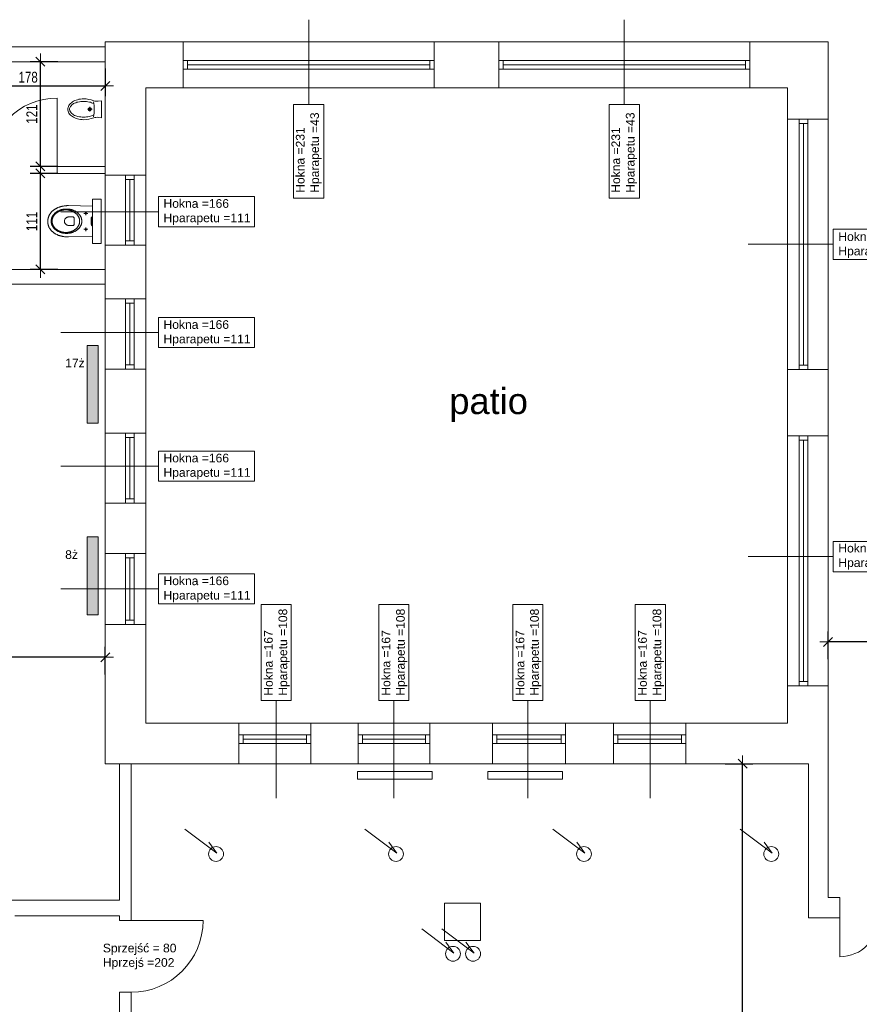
# Model space of a CAD drawing. Header units: millimetres. Extents: x 27490 to 108194, y -40520 to 41185.
# Tile 44 of 65: x 55962 to 56931, y -31403 to -30266. Entities that reach past the tile are written whole.
import ezdxf

# ---------------------------------------------------------------- set-up
doc = ezdxf.new("R2010")
doc.units = ezdxf.units.MM
doc.layers.get('0').update_dxf_attribs({"lineweight": 18})
doc.layers.get('Defpoints').update_dxf_attribs({"lineweight": 18})
for name, color, linetype, lineweight in [('Cienka', 7, 'Continuous', 18), ('PG_WIDOKOWE_CIENKIE', 1, 'Continuous', 18), ('PG_WYMIARY', 1, 'Continuous', 18), ('PG_WYPOSAŻENIE', 1, 'Continuous', 18)]:
    doc.layers.add(name, color=color, linetype=linetype, lineweight=lineweight)
doc.styles.add('BIKWYM', font='BIKROMSW.SHX', dxfattribs={"width": 0.8})
doc.styles.get("Standard").update_dxf_attribs({"font": 'arial.ttf'})
doc.dimstyles.new('BA_KR_50', dxfattribs={"dimscale": 0.5, "dimtxt": 25, "dimasz": 1.666667, "dimexe": 24, "dimexo": 0, "dimgap": 0, "dimtad": 0, "dimdec": 1, "dimrnd": 0.5, "dimzin": 9, "dimdsep": 46, "dimtxsty": 'BIKWYM', "dimblk": 'WYM-KR', "dimcen": 0, "dimdle": 20, "dimclrd": 256, "dimclre": 256, "dimclrt": 7, "dimadec": 0, "dimazin": 0, "dimtfac": 0.033333, "dimtdec": 1, "dimtmove": 0, "dimatfit": 3, "dimldrblk": 'WYM-KR', "dimfxl": 40, "dimfxlon": 1, "dimtvp": 0.8, "dimtolj": 1, "dimarcsym": 0})

# ---------------------------------------------------------------- blocks, each defined once
blk = doc.blocks.new('A$Cd28b784c')
at = {"lineweight": 18, "transparency": 33554559}
h = blk.add_hatch(color=256, dxfattribs=at)
h.dxf.hatch_style = 1
h.paths.add_polyline_path([(18.5, 22.2), (18.4, 23), (18.1, 23.6), (17.8, 24.1), (17.3, 24.4), (16.9, 24.5), (16.9, 13.9), (17.3, 14), (17.8, 14.3), (18.1, 14.7), (18.4, 15.3), (18.5, 16.1)])
at = {"lineweight": 18}
for p, q in [((16.9, 44.8), (6.9, 44.8)), ((6.9, -6.5), (6.9, 44.8)), ((16.9, -6.5), (16.9, 44.8)), ((16.9, -6.5), (6.9, -6.5))]:
    blk.add_line(p, q, dxfattribs=at)
at = {"lineweight": 13}
for p, q in [((44.6, 37.2), (16.9, 36.7)), ((45.2, 37.2), (44.6, 37.2)), ((45.8, 37.2), (45.2, 37.2)), ((46.4, 37.2), (45.8, 37.2)), ((47, 37.2), (46.4, 37.2)), ((47.6, 37.1), (47, 37.2)), ((48.2, 37.1), (47.6, 37.1)), ((48.7, 37), (48.2, 37.1)), ((49.3, 37), (48.7, 37)), ((49.9, 36.9), (49.3, 37)), ((50.4, 36.8), (49.9, 36.9)), ((50.9, 36.7), (50.4, 36.8)), ((51.5, 36.6), (50.9, 36.7)), ((52, 36.5), (51.5, 36.6)), ((52.5, 36.4), (52, 36.5)), ((53.1, 36.3), (52.5, 36.4)), ((53.6, 36.1), (53.1, 36.3)), ((54.1, 36), (53.6, 36.1)), ((54.6, 35.8), (54.1, 36)), ((55.1, 35.7), (54.6, 35.8)), ((55.5, 35.5), (55.1, 35.7)), ((56, 35.4), (55.5, 35.5)), ((56.5, 35.2), (56, 35.4)), ((56.9, 35), (56.5, 35.2)), ((57.4, 34.8), (56.9, 35)), ((57.8, 34.6), (57.4, 34.8)), ((58.3, 34.4), (57.8, 34.6)), ((58.7, 34.2), (58.3, 34.4)), ((59.1, 34), (58.7, 34.2)), ((17.3, 24.4), (16.9, 24.5)), ((17.8, 24.1), (17.3, 24.4)), ((18.1, 23.6), (17.8, 24.1)), ((18.4, 23), (18.1, 23.6)), ((18.5, 22.2), (18.4, 23)), ((26.8, 28.4), (22.3, 28.4)), ((23.8, 28.8), (23.7, 28.4)), ((23.7, 28.4), (23.8, 28)), ((24.1, 29.1), (23.8, 28.8)), ((23.8, 28), (24.1, 27.7)), ((24.5, 29.2), (24.1, 29.1)), ((24.1, 27.7), (24.5, 27.6)), ((24.5, 30.6), (24.5, 26.2)), ((24.9, 29.1), (24.5, 29.2)), ((24.5, 27.6), (24.9, 27.7)), ((25.2, 28.8), (24.9, 29.1)), ((24.9, 27.7), (25.2, 28)), ((25.3, 28.4), (25.2, 28.8)), ((25.2, 28), (25.3, 28.4)), ((29.8, 22.4), (29.9, 22.8)), ((29.9, 22.8), (30.1, 23.2)), ((30.1, 23.2), (30.2, 23.6)), ((30.2, 23.6), (30.4, 24)), ((30.4, 24), (30.6, 24.4)), ((30.6, 24.4), (30.8, 24.8)), ((30.8, 24.8), (31, 25.2)), ((31, 25.2), (31.3, 25.5)), ((31.3, 25.5), (31.5, 25.9)), ((31.5, 25.9), (31.8, 26.2)), ((31.8, 26.2), (32, 26.6)), ((32, 26.6), (32.3, 26.9)), ((32.3, 26.9), (32.6, 27.3)), ((32.4, 22.5), (32.5, 22.9)), ((32.5, 22.9), (32.7, 23.3)), ((32.6, 27.3), (32.9, 27.6)), ((32.7, 23.3), (32.8, 23.7)), ((32.8, 23.7), (33, 24.1)), ((32.9, 27.6), (33.3, 27.9)), ((33, 24.1), (33.2, 24.5)), ((33.2, 24.5), (33.5, 24.9)), ((33.3, 27.9), (33.6, 28.2)), ((33.5, 24.9), (33.7, 25.3)), ((33.6, 28.2), (33.9, 28.5)), ((33.7, 25.3), (34, 25.6)), ((33.9, 28.5), (34.3, 28.8)), ((34, 25.6), (34.2, 26)), ((34.2, 26), (34.5, 26.3)), ((34.3, 28.8), (34.6, 29.1)), ((34.5, 26.3), (34.8, 26.7)), ((34.6, 29.1), (35, 29.4)), ((34.8, 26.7), (35.1, 27)), ((35, 29.4), (35.4, 29.7)), ((35.1, 27), (35.4, 27.3)), ((35.4, 29.7), (35.8, 29.9)), ((35.4, 27.3), (35.8, 27.7)), ((35.8, 29.9), (36.2, 30.2)), ((35.8, 27.7), (36.1, 28)), ((36.1, 28), (36.5, 28.3)), ((36.2, 30.2), (36.6, 30.4)), ((36.5, 28.3), (36.8, 28.6)), ((36.6, 30.4), (37, 30.7)), ((36.8, 28.6), (37.2, 28.8)), ((37, 30.7), (37.5, 30.9)), ((37.2, 28.8), (37.6, 29.1)), ((37.5, 30.9), (37.9, 31.1)), ((37.6, 29.1), (38, 29.4)), ((37.9, 31.1), (38.3, 31.3)), ((38, 29.4), (38.4, 29.6)), ((38.1, 22.7), (38.3, 23.3)), ((38.3, 31.3), (38.8, 31.5)), ((38.3, 23.3), (38.6, 23.6)), ((38.4, 29.6), (38.8, 29.9)), ((38.6, 23.6), (39, 23.9)), ((38.8, 31.5), (39.3, 31.7)), ((38.8, 29.9), (39.2, 30.1)), ((39, 23.9), (39.4, 24.1)), ((39.2, 30.1), (39.7, 30.3)), ((39.3, 31.7), (39.7, 31.9)), ((39.4, 24.1), (39.8, 24.1)), ((39.7, 31.9), (40.2, 32)), ((39.7, 30.3), (40.1, 30.5)), ((39.8, 24.1), (40.2, 24.1)), ((40.1, 30.5), (40.6, 30.7)), ((40.2, 32), (40.7, 32.2)), ((40.2, 24.1), (44, 24.2)), ((40.6, 30.7), (41, 30.9)), ((40.7, 32.2), (41.2, 32.3)), ((41, 30.9), (41.5, 31.1)), ((41.2, 32.3), (41.7, 32.5)), ((41.5, 31.1), (42, 31.2)), ((41.7, 32.5), (42.2, 32.6)), ((42, 31.2), (42.5, 31.4)), ((42.2, 32.6), (42.7, 32.7)), ((42.5, 31.4), (43, 31.5)), ((42.7, 32.7), (43.2, 32.8)), ((43, 31.5), (43.5, 31.6)), ((43.2, 32.8), (43.7, 32.9)), ((43.5, 31.6), (44, 31.7)), ((43.7, 32.9), (44.3, 32.9)), ((44, 31.7), (44.5, 31.8)), ((44, 24.2), (44.6, 24.1)), ((44.3, 32.9), (44.8, 33)), ((44.5, 31.8), (45, 31.9)), ((44.6, 24.1), (45.1, 24)), ((44.8, 33), (45.3, 33)), ((45, 31.9), (45.5, 32)), ((45.1, 24), (45.6, 23.9)), ((45.3, 33), (45.9, 33.1)), ((45.5, 32), (46.1, 32)), ((45.6, 23.9), (46.1, 23.7)), ((45.9, 33.1), (46.4, 33.1)), ((46.1, 32), (46.6, 32.1)), ((46.1, 23.7), (46.5, 23.4)), ((46.4, 33.1), (47, 33.1)), ((46.5, 23.4), (46.9, 23.2)), ((46.6, 32.1), (47.2, 32.1)), ((46.9, 23.2), (47.4, 22.8)), ((47, 33.1), (47.5, 33.1)), ((47.2, 32.1), (47.7, 32.1)), ((47.4, 22.8), (47.7, 22.5)), ((47.5, 33.1), (48.1, 33.1)), ((47.7, 32.1), (47.7, 32.1)), ((47.7, 32.1), (48.2, 32.1)), ((48.1, 33.1), (48.6, 33)), ((48.2, 32.1), (48.8, 32.1)), ((48.6, 33), (49.1, 33)), ((48.8, 32.1), (49.3, 32)), ((49.1, 33), (49.7, 32.9)), ((49.3, 32), (49.9, 32)), ((49.7, 32.9), (50.2, 32.9)), ((49.9, 32), (50.4, 31.9)), ((50.2, 32.9), (50.7, 32.8)), ((50.4, 31.9), (50.9, 31.8)), ((50.7, 32.8), (51.2, 32.7)), ((50.9, 31.8), (51.4, 31.7)), ((51.2, 32.7), (51.7, 32.6)), ((51.4, 31.7), (51.9, 31.6)), ((51.7, 32.6), (52.2, 32.5)), ((51.9, 31.6), (52.4, 31.5)), ((52.2, 32.5), (52.7, 32.3)), ((52.4, 31.5), (52.9, 31.4)), ((52.7, 32.3), (53.2, 32.2)), ((52.9, 31.4), (53.4, 31.2)), ((53.2, 32.2), (53.7, 32)), ((53.4, 31.2), (53.9, 31.1)), ((53.7, 32), (54.2, 31.9)), ((53.9, 31.1), (54.4, 30.9)), ((54.2, 31.9), (54.7, 31.7)), ((54.4, 30.9), (54.8, 30.7)), ((54.7, 31.7), (55.1, 31.5)), ((54.8, 30.7), (55.3, 30.5)), ((55.1, 31.5), (55.6, 31.3)), ((55.3, 30.5), (55.7, 30.3)), ((55.6, 31.3), (56, 31.1)), ((55.7, 30.3), (56.2, 30.1)), ((56, 31.1), (56.5, 30.9)), ((56.2, 30.1), (56.6, 29.9)), ((56.5, 30.9), (56.9, 30.7)), ((56.6, 29.9), (57, 29.6)), ((56.9, 30.7), (57.3, 30.4)), ((57, 29.6), (57.4, 29.4)), ((57.3, 30.4), (57.7, 30.2)), ((57.4, 29.4), (57.8, 29.1)), ((57.7, 30.2), (58.1, 29.9)), ((57.8, 29.1), (58.2, 28.8)), ((58.1, 29.9), (58.5, 29.7)), ((58.2, 28.8), (58.6, 28.6)), ((58.5, 29.7), (58.9, 29.4)), ((58.6, 28.6), (58.9, 28.3)), ((58.9, 29.4), (59.3, 29.1)), ((58.9, 28.3), (59.3, 28)), ((59.5, 33.7), (59.1, 34)), ((59.3, 29.1), (59.6, 28.8)), ((59.3, 28), (59.6, 27.7)), ((59.9, 33.5), (59.5, 33.7)), ((59.6, 28.8), (60, 28.5)), ((59.6, 27.7), (60, 27.3)), ((60.3, 33.2), (59.9, 33.5)), ((60, 28.5), (60.3, 28.2)), ((60, 27.3), (60.3, 27)), ((60.7, 33), (60.3, 33.2)), ((60.3, 28.2), (60.7, 27.9)), ((60.3, 27), (60.6, 26.7)), ((60.6, 26.7), (60.9, 26.3)), ((61.1, 32.7), (60.7, 33)), ((60.7, 27.9), (61, 27.6)), ((60.9, 26.3), (61.2, 26)), ((61, 27.6), (61.3, 27.3)), ((61.5, 32.5), (61.1, 32.7)), ((61.2, 26), (61.4, 25.6)), ((61.3, 27.3), (61.6, 26.9)), ((61.4, 25.6), (61.7, 25.3)), ((61.8, 32.2), (61.5, 32.5)), ((61.6, 26.9), (61.9, 26.6)), ((61.7, 25.3), (61.9, 24.9)), ((62.2, 32), (61.8, 32.2)), ((61.9, 26.6), (62.1, 26.2)), ((61.9, 24.9), (62.2, 24.5)), ((62.1, 26.2), (62.4, 25.9)), ((62.5, 31.7), (62.2, 32)), ((62.2, 24.5), (62.4, 24.1)), ((62.4, 25.9), (62.7, 25.5)), ((62.4, 24.1), (62.6, 23.7)), ((62.9, 31.4), (62.5, 31.7)), ((62.6, 23.7), (62.7, 23.3)), ((62.7, 25.5), (62.9, 25.2)), ((62.7, 23.3), (62.9, 22.9)), ((63.2, 31.1), (62.9, 31.4)), ((62.9, 25.2), (63.1, 24.8)), ((62.9, 22.9), (63, 22.5)), ((63.1, 24.8), (63.3, 24.4)), ((63.5, 30.8), (63.2, 31.1)), ((63.3, 24.4), (63.5, 24)), ((63.8, 30.5), (63.5, 30.8)), ((63.5, 24), (63.7, 23.6)), ((63.7, 23.6), (63.8, 23.2)), ((64.1, 30.2), (63.8, 30.5)), ((63.8, 23.2), (64, 22.8)), ((64, 22.8), (64.1, 22.4)), ((64.4, 29.9), (64.1, 30.2)), ((64.7, 29.6), (64.4, 29.9)), ((65, 29.3), (64.7, 29.6)), ((65.2, 28.9), (65, 29.3)), ((65.5, 28.6), (65.2, 28.9)), ((65.7, 28.3), (65.5, 28.6)), ((66, 27.9), (65.7, 28.3)), ((66.2, 27.6), (66, 27.9)), ((66.4, 27.3), (66.2, 27.6)), ((66.6, 26.9), (66.4, 27.3)), ((66.8, 26.5), (66.6, 26.9)), ((67, 26.2), (66.8, 26.5)), ((67.2, 25.8), (67, 26.2)), ((67.4, 25.5), (67.2, 25.8)), ((67.5, 25.1), (67.4, 25.5)), ((67.7, 24.7), (67.5, 25.1)), ((67.8, 24.3), (67.7, 24.7)), ((67.9, 24), (67.8, 24.3)), ((68, 23.6), (67.9, 24)), ((68.2, 23.2), (68, 23.6)), ((68.2, 22.8), (68.2, 23.2)), ((68.3, 22.4), (68.2, 22.8)), ((17.3, 14), (16.9, 13.9)), ((17.8, 14.3), (17.3, 14)), ((18.1, 14.7), (17.8, 14.3)), ((18.4, 15.3), (18.1, 14.7)), ((18.5, 16.1), (18.4, 15.3)), ((18.5, 16.1), (18.5, 22.2)), ((24.5, 12.2), (24.5, 7.8)), ((29.3, 20.3), (29.4, 20.8)), ((29.3, 19.9), (29.3, 20.3)), ((29.3, 19.5), (29.3, 19.9)), ((29.3, 19), (29.3, 19.5)), ((29.3, 18.6), (29.3, 19)), ((29.3, 18.2), (29.3, 18.6)), ((29.3, 17.7), (29.3, 18.2)), ((29.4, 17.3), (29.3, 17.7)), ((29.4, 20.8), (29.5, 21.2)), ((29.5, 16.9), (29.4, 17.3)), ((29.5, 21.2), (29.6, 21.6)), ((29.6, 16.5), (29.5, 16.9)), ((29.6, 21.6), (29.7, 22)), ((29.7, 16.1), (29.6, 16.5)), ((29.7, 22), (29.8, 22.4)), ((29.8, 15.6), (29.7, 16.1)), ((29.9, 15.2), (29.8, 15.6)), ((30.1, 14.8), (29.9, 15.2)), ((30.2, 14.4), (30.1, 14.8)), ((30.4, 14.1), (30.2, 14.4)), ((30.6, 13.7), (30.4, 14.1)), ((30.8, 13.3), (30.6, 13.7)), ((31, 12.9), (30.8, 13.3)), ((31.3, 12.5), (31, 12.9)), ((31.5, 12.2), (31.3, 12.5)), ((31.8, 11.8), (31.5, 12.2)), ((31.8, 19.9), (31.9, 20.4)), ((31.8, 19.5), (31.8, 19.9)), ((31.8, 19), (31.8, 19.5)), ((31.8, 18.6), (31.8, 19)), ((31.8, 19), (31.8, 19)), ((31.8, 18.1), (31.8, 18.6)), ((31.9, 17.7), (31.8, 18.1)), ((32, 11.5), (31.8, 11.8)), ((31.9, 20.8), (32, 21.2)), ((31.9, 20.4), (31.9, 20.8)), ((31.9, 17.3), (31.9, 17.7)), ((32, 16.8), (31.9, 17.3)), ((32, 21.2), (32.1, 21.7)), ((32.1, 16.4), (32, 16.8)), ((32.3, 11.1), (32, 11.5)), ((32.1, 21.7), (32.2, 22.1)), ((32.2, 16), (32.1, 16.4)), ((32.2, 22.1), (32.4, 22.5)), ((32.4, 15.6), (32.2, 16)), ((32.5, 15.2), (32.4, 15.6)), ((32.7, 14.8), (32.5, 15.2)), ((32.8, 14.4), (32.7, 14.8)), ((33, 14), (32.8, 14.4)), ((33.2, 13.6), (33, 14)), ((33.5, 13.2), (33.2, 13.6)), ((33.7, 12.8), (33.5, 13.2)), ((34, 12.5), (33.7, 12.8)), ((34.2, 12.1), (34, 12.5)), ((34.5, 11.7), (34.2, 12.1)), ((34.8, 11.4), (34.5, 11.7)), ((35.1, 11.1), (34.8, 11.4)), ((38, 22), (38.1, 22.7)), ((38, 19.3), (38, 22)), ((38, 16), (38, 19.3)), ((38.1, 15.3), (38, 16)), ((38, 16), (38, 16)), ((38.3, 14.8), (38.1, 15.3)), ((38.6, 14.4), (38.3, 14.8)), ((39, 14.2), (38.6, 14.4)), ((39.4, 14), (39, 14.2)), ((39.8, 13.9), (39.4, 14)), ((40.2, 13.9), (39.8, 13.9)), ((44, 13.9), (40.2, 13.9)), ((44.5, 14), (44, 13.9)), ((45.1, 14.1), (44.5, 14)), ((45.6, 14.2), (45.1, 14.1)), ((46, 14.4), (45.6, 14.2)), ((46.5, 14.6), (46, 14.4)), ((46.9, 14.9), (46.5, 14.6)), ((47.3, 15.2), (46.9, 14.9)), ((47.7, 15.6), (47.3, 15.2)), ((47.7, 22.5), (48.1, 22.1)), ((48.1, 16), (47.7, 15.6)), ((48.1, 22.1), (48.4, 21.7)), ((48.4, 16.4), (48.1, 16)), ((48.4, 21.7), (48.7, 21.3)), ((48.7, 16.8), (48.4, 16.4)), ((48.7, 21.3), (48.9, 20.8)), ((48.9, 17.2), (48.7, 16.8)), ((48.9, 20.8), (49.1, 20.4)), ((49.1, 17.7), (48.9, 17.2)), ((49.1, 20.4), (49.2, 19.9)), ((49.2, 18.1), (49.1, 17.7)), ((49.2, 19.9), (49.3, 19.5)), ((49.3, 18.6), (49.2, 18.1)), ((49.3, 19.5), (49.3, 19)), ((49.3, 19), (49.3, 18.6)), ((60.6, 11.4), (60.3, 11.1)), ((60.9, 11.7), (60.6, 11.4)), ((61.2, 12.1), (60.9, 11.7)), ((61.4, 12.5), (61.2, 12.1)), ((61.7, 12.8), (61.4, 12.5)), ((61.9, 11.5), (61.6, 11.1)), ((61.9, 13.2), (61.7, 12.8)), ((62.2, 13.6), (61.9, 13.2)), ((62.1, 11.8), (61.9, 11.5)), ((62.4, 12.2), (62.1, 11.8)), ((62.4, 14), (62.2, 13.6)), ((62.6, 14.4), (62.4, 14)), ((62.7, 12.5), (62.4, 12.2)), ((62.7, 14.8), (62.6, 14.4)), ((62.9, 15.2), (62.7, 14.8)), ((62.9, 12.9), (62.7, 12.5)), ((63, 15.6), (62.9, 15.2)), ((63.1, 13.3), (62.9, 12.9)), ((63, 22.5), (63.2, 22.1)), ((63.2, 16), (63, 15.6)), ((63.3, 13.7), (63.1, 13.3)), ((63.2, 22.1), (63.3, 21.7)), ((63.3, 16.4), (63.2, 16)), ((63.3, 21.7), (63.4, 21.2)), ((63.4, 16.8), (63.3, 16.4)), ((63.5, 14.1), (63.3, 13.7)), ((63.4, 21.2), (63.5, 20.8)), ((63.5, 17.3), (63.4, 16.8)), ((63.5, 20.8), (63.5, 20.4)), ((63.5, 20.4), (63.6, 19.9)), ((63.6, 18.1), (63.5, 17.7)), ((63.5, 17.7), (63.5, 17.3)), ((63.7, 14.4), (63.5, 14.1)), ((63.6, 19.9), (63.6, 19.5)), ((63.6, 19.5), (63.6, 19)), ((63.6, 19), (63.6, 19)), ((63.6, 19), (63.6, 18.6)), ((63.6, 18.6), (63.6, 18.1)), ((63.8, 14.8), (63.7, 14.4)), ((64, 15.2), (63.8, 14.8)), ((64.1, 15.6), (64, 15.2)), ((64.1, 22.4), (64.3, 22)), ((64.3, 16.1), (64.1, 15.6)), ((64.3, 22), (64.4, 21.6)), ((64.4, 16.5), (64.3, 16.1)), ((64.4, 21.6), (64.4, 21.2)), ((64.4, 21.2), (64.5, 20.8)), ((64.5, 17.3), (64.4, 16.9)), ((64.4, 16.9), (64.4, 16.5)), ((64.5, 20.8), (64.6, 20.3)), ((64.6, 17.7), (64.5, 17.3)), ((64.6, 20.3), (64.6, 19.9)), ((64.6, 19.9), (64.6, 19.5)), ((64.6, 19.5), (64.7, 19)), ((64.7, 19), (64.6, 18.6)), ((64.6, 18.6), (64.6, 18.2)), ((64.6, 18.2), (64.6, 17.7)), ((64.7, 19), (64.7, 19)), ((66.3, 11.1), (66.5, 11.4)), ((66.5, 11.4), (66.7, 11.8)), ((66.7, 11.8), (66.9, 12.2)), ((66.9, 12.2), (67.1, 12.5)), ((67.1, 12.5), (67.2, 12.9)), ((67.2, 12.9), (67.4, 13.3)), ((67.4, 13.3), (67.5, 13.6)), ((67.5, 13.6), (67.7, 14)), ((67.7, 14), (67.8, 14.4)), ((67.8, 14.4), (67.9, 14.8)), ((67.9, 14.8), (68.1, 15.2)), ((68.1, 15.2), (68.2, 15.5)), ((68.2, 15.5), (68.3, 15.9)), ((68.4, 22), (68.3, 22.4)), ((68.3, 16.3), (68.4, 16.7)), ((68.3, 15.9), (68.3, 16.3)), ((68.5, 21.6), (68.4, 22)), ((68.4, 16.7), (68.5, 17.1)), ((68.5, 21.2), (68.5, 21.6)), ((68.6, 20.8), (68.5, 21.2)), ((68.5, 17.5), (68.6, 17.9)), ((68.5, 17.1), (68.5, 17.5)), ((68.6, 20.4), (68.6, 20.8)), ((68.6, 20), (68.6, 20.4)), ((68.6, 19.6), (68.6, 20)), ((68.6, 19.2), (68.6, 19.6)), ((68.6, 18.8), (68.6, 19.2)), ((68.6, 18.4), (68.6, 18.8)), ((68.6, 17.9), (68.6, 18.4)), ((16.9, 1.6), (44.6, 1.1)), ((26.8, 10), (22.3, 10)), ((23.8, 10.4), (23.7, 10)), ((23.7, 10), (23.8, 9.6)), ((24.1, 10.7), (23.8, 10.4)), ((23.8, 9.6), (24.1, 9.3)), ((24.5, 10.8), (24.1, 10.7)), ((24.1, 9.3), (24.5, 9.2)), ((24.9, 10.7), (24.5, 10.8)), ((24.5, 9.2), (24.9, 9.3)), ((25.2, 10.4), (24.9, 10.7)), ((24.9, 9.3), (25.2, 9.6)), ((25.3, 10), (25.2, 10.4)), ((25.2, 9.6), (25.3, 10)), ((32.6, 10.8), (32.3, 11.1)), ((32.9, 10.5), (32.6, 10.8)), ((33.3, 10.2), (32.9, 10.5)), ((33.6, 9.8), (33.3, 10.2)), ((33.9, 9.5), (33.6, 9.8)), ((34.3, 9.2), (33.9, 9.5)), ((34.6, 9), (34.3, 9.2)), ((35, 8.7), (34.6, 9)), ((35.4, 8.4), (35, 8.7)), ((35.4, 10.7), (35.1, 11.1)), ((35.8, 10.4), (35.4, 10.7)), ((35.8, 8.1), (35.4, 8.4)), ((36.1, 10.1), (35.8, 10.4)), ((36.2, 7.9), (35.8, 8.1)), ((36.5, 9.8), (36.1, 10.1)), ((36.6, 7.6), (36.2, 7.9)), ((36.8, 9.5), (36.5, 9.8)), ((37, 7.4), (36.6, 7.6)), ((37.2, 9.2), (36.8, 9.5)), ((37.5, 7.2), (37, 7.4)), ((37.6, 9), (37.2, 9.2)), ((37.9, 7), (37.5, 7.2)), ((38, 8.7), (37.6, 9)), ((38.3, 6.8), (37.9, 7)), ((38.4, 8.5), (38, 8.7)), ((38.8, 6.6), (38.3, 6.8)), ((38.8, 8.2), (38.4, 8.5)), ((39.2, 8), (38.8, 8.2)), ((39.3, 6.4), (38.8, 6.6)), ((39.7, 7.8), (39.2, 8)), ((39.7, 6.2), (39.3, 6.4)), ((40.1, 7.6), (39.7, 7.8)), ((40.2, 6), (39.7, 6.2)), ((40.6, 7.4), (40.1, 7.6)), ((40.7, 5.9), (40.2, 6)), ((41, 7.2), (40.6, 7.4)), ((41.2, 5.7), (40.7, 5.9)), ((41.5, 7), (41, 7.2)), ((41.7, 5.6), (41.2, 5.7)), ((42, 6.8), (41.5, 7)), ((42.2, 5.5), (41.7, 5.6)), ((42.5, 6.7), (42, 6.8)), ((42.7, 5.4), (42.2, 5.5)), ((43, 6.6), (42.5, 6.7)), ((43.2, 5.3), (42.7, 5.4)), ((43.5, 6.4), (43, 6.6)), ((43.7, 5.2), (43.2, 5.3)), ((44, 6.3), (43.5, 6.4)), ((44.3, 5.1), (43.7, 5.2)), ((44.5, 6.2), (44, 6.3)), ((44.8, 5.1), (44.3, 5.1)), ((45, 6.2), (44.5, 6.2)), ((44.6, 1.1), (45.2, 1.1)), ((45.3, 5), (44.8, 5.1)), ((45.5, 6.1), (45, 6.2)), ((45.2, 1.1), (45.8, 1.1)), ((45.9, 5), (45.3, 5)), ((46.1, 6), (45.5, 6.1)), ((45.8, 1.1), (46.4, 1.1)), ((46.4, 5), (45.9, 5)), ((46.6, 6), (46.1, 6)), ((47, 5), (46.4, 5)), ((46.4, 1.1), (47, 1.2)), ((47.2, 6), (46.6, 6)), ((47.5, 5), (47, 5)), ((47, 5), (47, 5)), ((47, 1.2), (47.6, 1.2)), ((47.7, 6), (47.2, 6)), ((48.1, 5), (47.5, 5)), ((47.6, 1.2), (48.1, 1.2)), ((48.2, 6), (47.7, 6)), ((47.7, 6), (47.7, 6)), ((48.6, 5), (48.1, 5)), ((48.1, 1.2), (48.7, 1.3)), ((48.8, 6), (48.2, 6)), ((49.1, 5.1), (48.6, 5)), ((48.7, 1.3), (49.3, 1.4)), ((49.3, 6), (48.8, 6)), ((49.7, 5.1), (49.1, 5.1)), ((49.9, 6.1), (49.3, 6)), ((49.3, 1.4), (49.8, 1.4)), ((50.2, 5.2), (49.7, 5.1)), ((49.8, 1.4), (50.4, 1.5)), ((50.4, 6.2), (49.9, 6.1)), ((50.7, 5.3), (50.2, 5.2)), ((50.9, 6.2), (50.4, 6.2)), ((50.4, 1.5), (50.9, 1.6)), ((51.2, 5.4), (50.7, 5.3)), ((51.4, 6.3), (50.9, 6.2)), ((50.9, 1.6), (51.4, 1.7)), ((51.7, 5.5), (51.2, 5.4)), ((51.9, 6.4), (51.4, 6.3)), ((51.4, 1.7), (52, 1.8)), ((52.2, 5.6), (51.7, 5.5)), ((52.4, 6.6), (51.9, 6.4)), ((52, 1.8), (52.5, 1.9)), ((52.7, 5.7), (52.2, 5.6)), ((52.9, 6.7), (52.4, 6.6)), ((52.5, 1.9), (53, 2.1)), ((53.2, 5.9), (52.7, 5.7)), ((53.4, 6.8), (52.9, 6.7)), ((53, 2.1), (53.5, 2.2)), ((53.7, 6), (53.2, 5.9)), ((53.9, 7), (53.4, 6.8)), ((53.5, 2.2), (54, 2.3)), ((54.2, 6.2), (53.7, 6)), ((54.4, 7.2), (53.9, 7)), ((54, 2.3), (54.5, 2.5)), ((54.7, 6.4), (54.2, 6.2)), ((54.8, 7.4), (54.4, 7.2)), ((54.5, 2.5), (55, 2.7)), ((55.1, 6.6), (54.7, 6.4)), ((55.3, 7.6), (54.8, 7.4)), ((55, 2.7), (55.5, 2.8)), ((55.6, 6.8), (55.1, 6.6)), ((55.7, 7.8), (55.3, 7.6)), ((55.5, 2.8), (55.9, 3)), ((56, 7), (55.6, 6.8)), ((56.2, 8), (55.7, 7.8)), ((55.9, 3), (56.4, 3.2)), ((56.5, 7.2), (56, 7)), ((56.6, 8.2), (56.2, 8)), ((56.4, 3.2), (56.8, 3.4)), ((56.9, 7.4), (56.5, 7.2)), ((57, 8.5), (56.6, 8.2)), ((56.8, 3.4), (57.3, 3.5)), ((57.3, 7.6), (56.9, 7.4)), ((57.4, 8.7), (57, 8.5)), ((57.7, 7.9), (57.3, 7.6)), ((57.3, 3.5), (57.7, 3.7)), ((57.8, 9), (57.4, 8.7)), ((58.1, 8.1), (57.7, 7.9)), ((57.7, 3.7), (58.2, 4)), ((58.2, 9.2), (57.8, 9)), ((58.5, 8.4), (58.1, 8.1)), ((58.6, 9.5), (58.2, 9.2)), ((58.2, 4), (58.6, 4.2)), ((58.9, 8.7), (58.5, 8.4)), ((58.9, 9.8), (58.6, 9.5)), ((58.6, 4.2), (59, 4.4)), ((59.3, 10.1), (58.9, 9.8)), ((59.3, 9), (58.9, 8.7)), ((59, 4.4), (59.4, 4.6)), ((59.6, 10.4), (59.3, 10.1)), ((59.6, 9.2), (59.3, 9)), ((59.4, 4.6), (59.8, 4.9)), ((60, 10.7), (59.6, 10.4)), ((60, 9.5), (59.6, 9.2)), ((59.8, 4.9), (60.2, 5.1)), ((60.3, 11.1), (60, 10.7)), ((60.3, 9.8), (60, 9.5)), ((60.2, 5.1), (60.6, 5.3)), ((60.7, 10.2), (60.3, 9.8)), ((60.6, 5.3), (61, 5.6)), ((61, 10.5), (60.7, 10.2)), ((61.3, 10.8), (61, 10.5)), ((61, 5.6), (61.3, 5.9)), ((61.6, 11.1), (61.3, 10.8)), ((61.3, 5.9), (61.7, 6.1)), ((61.7, 6.1), (62, 6.4)), ((62, 6.4), (62.4, 6.7)), ((62.4, 6.7), (62.7, 6.9)), ((62.7, 6.9), (63, 7.2)), ((63, 7.2), (63.4, 7.5)), ((63.4, 7.5), (63.7, 7.8)), ((63.7, 7.8), (64, 8.1)), ((64, 8.1), (64.3, 8.4)), ((64.3, 8.4), (64.5, 8.8)), ((64.5, 8.8), (64.8, 9.1)), ((64.8, 9.1), (65.1, 9.4)), ((65.1, 9.4), (65.3, 9.7)), ((65.3, 9.7), (65.6, 10.1)), ((65.6, 10.1), (65.8, 10.4)), ((65.8, 10.4), (66.1, 10.7)), ((66.1, 10.7), (66.3, 11.1))]:
    blk.add_line(p, q, dxfattribs=at)
blk = doc.blocks.new('A$C29037962')
at = {"layer": 'PG_WYPOSAŻENIE', "lineweight": 18}
for p, q in [((9.4, 13.7), (14.7, 13.7)), ((12, 16.3), (12, 11))]:
    blk.add_line(p, q, dxfattribs=at)
blk.add_lwpolyline([(0, 20.7, -0.066486), (1, 28, -0.079028), (3.5, 33.6, -0.107158), (7.7, 37.8, -0.141632), (12, 39, -0.141632), (16.3, 37.8, -0.107158), (20.5, 33.6, -0.079028), (23.1, 28, -0.066486), (24.1, 20.7, -0.082267), (21.9, 9, 0.113756), (21.3, 4), (21.7, 0), (2.3, 0), (2.7, 4, 0.113756), (2.1, 9, -0.082267)], format="xyb", close=True, dxfattribs=at)
for points in [[(5.7, 9, -0.003664), (5.6, 9.1, -0.070396), (3.7, 14.1, -0.05666), (2.9, 20.7, -0.05666), (3.7, 27.3, -0.070396), (5.6, 32.3, -0.106167), (8.9, 36, -0.161429), (12, 37.1, -0.161429), (15.2, 36, -0.106167), (18.5, 32.3, -0.070396), (20.4, 27.3, -0.05666), (21.1, 20.7, -0.05666), (20.4, 14.1, -0.070396), (18.5, 9.1, -0.003664), (18.4, 9, -0.161429)], [(0, 20.7, -0.071321), (0, 20.7)]]:
    blk.add_lwpolyline(points, format="xyb", dxfattribs=at)
for radius in [1.95, 1.17]:
    blk.add_circle((12, 13.7), radius, dxfattribs=at)
blk.add_arc((12, 47.9), 39.5, 257.3322, 282.6678, dxfattribs=at)
blk = doc.blocks.new('WYM-KR')
at = {"linetype": 'ByBlock'}
blk.add_line((11.52, 0), (-11.52, 0), dxfattribs=at)
at = {"color": 7, "linetype": 'ByBlock'}
blk.add_line((6.24, 6.24), (-6.24, -6.24), dxfattribs=at)
blk = doc.blocks.new('*D567')
at = {"layer": 'Defpoints', "color": 0, "transparency": 16777216}
for p in [(56769.7, -31125.5), (56796.6, -31125.5), (56769.7, -31898)]:
    blk.add_point(p, dxfattribs=at)
at = {"layer": 'PG_WYMIARY', "lineweight": -2, "transparency": 16777216}
for p, q in [((56776.6, -31125.5), (56808.6, -31125.5)), ((56796.6, -31897.2), (56796.6, -31126.3)), ((56776.6, -31898), (56808.6, -31898))]:
    blk.add_line(p, q, dxfattribs=at)
at = {"layer": 'PG_WYMIARY', "lineweight": -2, "transparency": 16777216, "xscale": 0.8333333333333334, "yscale": 0.8333333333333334, "zscale": 0.8333333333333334}
for p, rotation in [((56796.6, -31125.5), 90), ((56796.6, -31898), 270)]:
    blk.add_blockref('WYM-KR', p, dxfattribs=dict(at, rotation=rotation))
at = {"layer": 'PG_WYMIARY', "color": 7, "transparency": 16777216, "insert": (56786.6, -31511.7), "char_height": 12.5, "attachment_point": 5, "rotation": 90, "style": 'BIKWYM'}
blk.add_mtext('\\A1;773', dxfattribs=at)
blk = doc.blocks.new('*D570')
at = {"layer": 'Defpoints', "color": 0, "transparency": 16777216}
for p in [(55445.9, -31002.4), (55445.9, -31125.5), (56060.4, -31125.5)]:
    blk.add_point(p, dxfattribs=at)
at = {"layer": 'PG_WYMIARY', "lineweight": -2, "transparency": 16777216}
for p, q in [((55445.9, -31022.4), (55445.9, -30990.4)), ((56060.4, -31022.4), (56060.4, -30990.4)), ((56059.6, -31002.4), (55446.8, -31002.4))]:
    blk.add_line(p, q, dxfattribs=at)
at = {"layer": 'PG_WYMIARY', "lineweight": -2, "transparency": 16777216, "xscale": 0.8333333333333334, "yscale": 0.8333333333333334, "zscale": 0.8333333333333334, "rotation": 180}
blk.add_blockref('WYM-KR', (55445.9, -31002.4), dxfattribs=at)
at = {"layer": 'PG_WYMIARY', "lineweight": -2, "transparency": 16777216, "xscale": 0.8333333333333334, "yscale": 0.8333333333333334, "zscale": 0.8333333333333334}
blk.add_blockref('WYM-KR', (56060.4, -31002.4), dxfattribs=at)
at = {"layer": 'PG_WYMIARY', "color": 7, "transparency": 16777216, "insert": (55753.2, -30992.4), "char_height": 12.5, "attachment_point": 5, "style": 'BIKWYM'}
blk.add_mtext('\\A1;615', dxfattribs=at)
blk = doc.blocks.new('*D575')
at = {"layer": 'Defpoints', "color": 0, "transparency": 16777216}
for p in [(55985.6, -30443.5), (56060.4, -30443.5), (56060.4, -30554.5)]:
    blk.add_point(p, dxfattribs=at)
at = {"layer": 'PG_WYMIARY', "lineweight": -2, "transparency": 16777216}
for p, q in [((56005.6, -30443.5), (55973.6, -30443.5)), ((55985.6, -30553.7), (55985.6, -30444.3)), ((56005.6, -30554.5), (55973.6, -30554.5))]:
    blk.add_line(p, q, dxfattribs=at)
at = {"layer": 'PG_WYMIARY', "lineweight": -2, "transparency": 16777216, "xscale": 0.8333333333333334, "yscale": 0.8333333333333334, "zscale": 0.8333333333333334}
for p, rotation in [((55985.6, -30443.5), 90), ((55985.6, -30554.5), 270)]:
    blk.add_blockref('WYM-KR', p, dxfattribs=dict(at, rotation=rotation))
at = {"layer": 'PG_WYMIARY', "color": 7, "transparency": 16777216, "insert": (55975.6, -30499), "char_height": 12.5, "attachment_point": 5, "rotation": 90, "style": 'BIKWYM'}
blk.add_mtext('\\A1;111', dxfattribs=at)
blk = doc.blocks.new('*D576')
at = {"layer": 'Defpoints', "color": 0, "transparency": 16777216}
for p in [(55985.6, -30314.5), (56060.4, -30314.5), (56060.4, -30435.5)]:
    blk.add_point(p, dxfattribs=at)
at = {"layer": 'PG_WYMIARY', "lineweight": -2, "transparency": 16777216}
for p, q in [((56005.6, -30314.5), (55973.6, -30314.5)), ((55985.6, -30434.7), (55985.6, -30315.3)), ((56005.6, -30435.5), (55973.6, -30435.5))]:
    blk.add_line(p, q, dxfattribs=at)
at = {"layer": 'PG_WYMIARY', "lineweight": -2, "transparency": 16777216, "xscale": 0.8333333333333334, "yscale": 0.8333333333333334, "zscale": 0.8333333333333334}
for p, rotation in [((55985.6, -30314.5), 90), ((55985.6, -30435.5), 270)]:
    blk.add_blockref('WYM-KR', p, dxfattribs=dict(at, rotation=rotation))
at = {"layer": 'PG_WYMIARY', "color": 7, "transparency": 16777216, "insert": (55975.6, -30375), "char_height": 12.5, "attachment_point": 5, "rotation": 90, "style": 'BIKWYM'}
blk.add_mtext('\\A1;121', dxfattribs=at)
blk = doc.blocks.new('*D578')
at = {"layer": 'Defpoints', "color": 0, "transparency": 16777216}
for p in [(55882.4, -30314.5), (56060.4, -30314.5), (56060.4, -30342.5)]:
    blk.add_point(p, dxfattribs=at)
at = {"layer": 'PG_WYMIARY', "lineweight": -2, "transparency": 16777216}
for p, q in [((55882.4, -30322.5), (55882.4, -30354.5)), ((56060.4, -30322.5), (56060.4, -30354.5)), ((55883.3, -30342.5), (56059.6, -30342.5))]:
    blk.add_line(p, q, dxfattribs=at)
at = {"layer": 'PG_WYMIARY', "lineweight": -2, "transparency": 16777216, "xscale": 0.8333333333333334, "yscale": 0.8333333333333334, "zscale": 0.8333333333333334, "rotation": 180}
blk.add_blockref('WYM-KR', (55882.4, -30342.5), dxfattribs=at)
at = {"layer": 'PG_WYMIARY', "lineweight": -2, "transparency": 16777216, "xscale": 0.8333333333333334, "yscale": 0.8333333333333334, "zscale": 0.8333333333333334}
blk.add_blockref('WYM-KR', (56060.4, -30342.5), dxfattribs=at)
at = {"layer": 'PG_WYMIARY', "color": 7, "transparency": 16777216, "insert": (55971.4, -30332.5), "char_height": 12.5, "attachment_point": 5, "style": 'BIKWYM'}
blk.add_mtext('\\A1;178', dxfattribs=at)
blk = doc.blocks.new('*D590')
at = {"layer": 'Defpoints', "color": 0, "transparency": 16777216}
for p in [(56895.4, -30984.7), (56895.4, -31081.5), (57675.4, -31092)]:
    blk.add_point(p, dxfattribs=at)
at = {"layer": 'PG_WYMIARY', "lineweight": -2, "transparency": 16777216}
for p, q in [((56895.4, -31004.7), (56895.4, -30972.7)), ((57675.4, -31004.7), (57675.4, -30972.7)), ((57674.6, -30984.7), (56896.3, -30984.7))]:
    blk.add_line(p, q, dxfattribs=at)
at = {"layer": 'PG_WYMIARY', "lineweight": -2, "transparency": 16777216, "xscale": 0.8333333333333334, "yscale": 0.8333333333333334, "zscale": 0.8333333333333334, "rotation": 180}
blk.add_blockref('WYM-KR', (56895.4, -30984.7), dxfattribs=at)
at = {"layer": 'PG_WYMIARY', "lineweight": -2, "transparency": 16777216, "xscale": 0.8333333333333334, "yscale": 0.8333333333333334, "zscale": 0.8333333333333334}
blk.add_blockref('WYM-KR', (57675.4, -30984.7), dxfattribs=at)
at = {"layer": 'PG_WYMIARY', "color": 7, "transparency": 16777216, "insert": (57285.4, -30974.7), "char_height": 12.5, "attachment_point": 5, "style": 'BIKWYM'}
blk.add_mtext('\\A1;780', dxfattribs=at)

msp = doc.modelspace()

# ---------------------------------------------------------------- hatches: boundary and pattern name
at = {"true_color": 0xf26722}
h = msp.add_hatch(color=30, dxfattribs=at)
h.dxf.hatch_style = 1
h.paths.add_polyline_path([(56039.63, -30732.16), (56052.47, -30732.16), (56052.49, -30642.16), (56039.66, -30642.16)])
h = msp.add_hatch(color=30, dxfattribs=at)
h.dxf.hatch_style = 1
h.paths.add_polyline_path([(56039.63, -30953.49), (56052.47, -30953.49), (56052.49, -30863.49), (56039.66, -30863.49)])

# ---------------------------------------------------------------- linework, layer by layer
for p, q in [((56060.44, -30297.5), (55748.44, -30297.5)), ((56895.44, -30291.5), (56060.44, -30291.5)), ((56060.44, -30291.5), (56060.44, -31125.5)), ((56150.44, -30291.5), (56150.44, -30344.5)), ((56440.44, -30291.5), (56440.44, -30344.5)), ((56514.94, -30291.5), (56514.94, -30344.5)), ((56804.94, -30291.5), (56804.94, -30344.5)), ((56895.44, -30291.5), (56895.44, -31037.5)), ((56060.44, -30314.5), (55882.44, -30314.5)), ((56155.44, -30313), (56155.44, -30323)), ((56435.44, -30313), (56435.44, -30323)), ((56519.94, -30313), (56519.94, -30323)), ((56799.94, -30313), (56799.94, -30323)), ((56848.44, -30344.5), (56107.44, -30344.5)), ((56107.44, -30344.5), (56107.44, -31078.5)), ((56848.44, -30344.5), (56848.44, -31078.5)), ((56895.44, -30381), (56848.44, -30381)), ((56861.94, -30381), (56861.94, -30670)), ((56871.94, -30386), (56861.94, -30386)), ((56866.94, -30386), (56866.94, -30665)), ((56871.94, -30381), (56871.94, -30670)), ((56060.44, -30435.5), (56004.94, -30435.5)), ((56060.44, -30443.5), (56004.94, -30443.5)), ((56083.94, -30445.5), (56083.94, -30526.5)), ((56093.94, -30445.5), (56093.94, -30526.5)), ((56083.94, -30450.5), (56093.94, -30450.5)), ((56088.94, -30450.5), (56088.94, -30521.5)), ((56083.94, -30521.5), (56093.94, -30521.5)), ((56060.44, -30554.5), (55911.44, -30554.5)), ((56060.44, -30571.5), (55894.44, -30571.5)), ((56083.94, -30588.5), (56083.94, -30669.5)), ((56083.94, -30593.5), (56093.94, -30593.5)), ((56088.94, -30593.5), (56088.94, -30664.5)), ((56093.94, -30588.5), (56093.94, -30669.5)), ((56083.94, -30664.5), (56093.94, -30664.5)), ((56895.44, -30670), (56848.44, -30670)), ((56871.94, -30665), (56861.94, -30665)), ((56083.94, -30743.5), (56083.94, -30824.5)), ((56093.94, -30743.5), (56093.94, -30824.5)), ((56083.94, -30748.5), (56093.94, -30748.5)), ((56088.94, -30748.5), (56088.94, -30819.5)), ((56895.44, -30746.5), (56848.44, -30746.5)), ((56861.94, -30746.5), (56861.94, -31035.5)), ((56871.94, -30751.5), (56861.94, -30751.5)), ((56866.94, -30751.5), (56866.94, -31030.5)), ((56871.94, -30746.5), (56871.94, -31035.5)), ((56083.94, -30819.5), (56093.94, -30819.5)), ((56083.94, -30882.5), (56083.94, -30964.5)), ((56083.94, -30887.5), (56093.94, -30887.5)), ((56088.94, -30887.5), (56088.94, -30959.5)), ((56093.94, -30882.5), (56093.94, -30964.5)), ((56083.94, -30959.5), (56093.94, -30959.5)), ((56895.44, -31035.5), (56848.44, -31035.5)), ((56871.94, -31030.5), (56861.94, -31030.5)), ((56895.44, -31125.5), (56895.44, -31037.5)), ((56148.94, -31078.5), (56107.44, -31078.5)), ((56848.44, -31078.5), (56148.94, -31078.5)), ((56214.94, -31125.5), (56214.94, -31078.5)), ((56297.94, -31125.5), (56297.94, -31078.5)), ((56352.44, -31125.5), (56352.44, -31078.5)), ((56435.44, -31125.5), (56435.44, -31078.5)), ((56507.94, -31125.5), (56507.94, -31078.5)), ((56591.94, -31125.5), (56591.94, -31078.5)), ((56647.44, -31125.5), (56647.44, -31078.5)), ((56730.94, -31125.5), (56730.94, -31078.5)), ((56214.94, -31092), (56297.94, -31092)), ((56219.94, -31102), (56219.94, -31092)), ((56292.94, -31102), (56292.94, -31092)), ((56352.44, -31092), (56435.44, -31092)), ((56357.44, -31102), (56357.44, -31092)), ((56430.44, -31102), (56430.44, -31092)), ((56507.94, -31092), (56591.94, -31092)), ((56512.94, -31102), (56512.94, -31092)), ((56586.94, -31102), (56586.94, -31092)), ((56730.94, -31092), (56647.44, -31092)), ((56652.44, -31102), (56652.44, -31092)), ((56725.94, -31102), (56725.94, -31092)), ((56214.94, -31102), (56297.94, -31102)), ((56219.94, -31097), (56292.94, -31097)), ((56352.44, -31102), (56435.44, -31102)), ((56357.44, -31097), (56430.44, -31097)), ((56507.94, -31102), (56591.94, -31102)), ((56512.94, -31097), (56586.94, -31097)), ((56730.94, -31102), (56647.44, -31102)), ((56725.94, -31097), (56652.44, -31097)), ((56872.94, -31125.5), (56060.44, -31125.5)), ((56076.94, -31125.5), (56076.94, -31283)), ((56076.94, -31125.5), (56076.94, -31283)), ((56090.44, -31125.5), (56090.44, -31306.5)), ((56872.94, -31125.5), (56872.94, -31303.5)), ((56895.44, -31125.5), (56895.44, -31280)), ((56076.94, -31283), (55445.94, -31283)), ((56493.94, -31286.5), (56452.44, -31286.5)), ((56452.44, -31286.5), (56452.44, -31329.5)), ((56493.94, -31286.5), (56493.94, -31329.5)), ((56895.44, -31280), (56908.94, -31280)), ((56076.94, -31301), (55955.94, -31301)), ((56076.94, -31301), (56076.94, -31306.5)), ((56090.44, -31306.5), (56076.94, -31306.5)), ((56872.94, -31303.5), (56908.94, -31303.5)), ((56493.94, -31329.5), (56452.44, -31329.5)), ((56090.44, -31389.5), (56076.94, -31389.5)), ((56076.94, -31389.5), (56076.94, -31917.5)), ((56090.44, -31389.5), (56090.44, -31917.5))]:
    msp.add_line(p, q)
at = {"lineweight": 20}
for p, q in [((56150.44, -30313), (56440.44, -30313)), ((56150.44, -30323), (56440.44, -30323)), ((56155.44, -30318), (56435.44, -30318)), ((56514.94, -30313), (56804.94, -30313)), ((56514.94, -30323), (56804.94, -30323)), ((56519.94, -30318), (56799.94, -30318)), ((56004.94, -30439.5), (56004.94, -30356.5)), ((56004.94, -30435.5), (56004.94, -30443.5)), ((56060.44, -30445.5), (56107.44, -30445.5)), ((56060.44, -30526.5), (56107.44, -30526.5)), ((56060.44, -30588.5), (56107.44, -30588.5)), ((56060.44, -30669.5), (56107.44, -30669.5)), ((56060.44, -30743.5), (56107.44, -30743.5)), ((56060.44, -30824.5), (56107.44, -30824.5)), ((56060.44, -30882.5), (56107.44, -30882.5)), ((56060.44, -30964.5), (56107.44, -30964.5)), ((56214.94, -31078.5), (56297.94, -31078.5)), ((56152.46, -31201.01), (56189.54, -31228.92)), ((56360.3, -31201.01), (56397.38, -31228.92)), ((56577.4, -31201.01), (56614.49, -31228.92)), ((56793.72, -31201.01), (56830.8, -31228.92)), ((56189.54, -31228.92), (56180.24, -31216.23)), ((56397.38, -31228.92), (56388.08, -31216.23)), ((56614.49, -31228.92), (56605.18, -31216.23)), ((56830.8, -31228.92), (56821.5, -31216.23)), ((56908.94, -31280), (56908.94, -31303.5)), ((56908.94, -31291.75), (56908.94, -31348.37)), ((56083.69, -31306.5), (56173.44, -31306.5)), ((56426.18, -31316.3), (56463.26, -31344.21)), ((56449.33, -31316.3), (56486.41, -31344.21)), ((56463.26, -31344.21), (56453.96, -31331.53)), ((56486.41, -31344.21), (56477.11, -31331.53))]:
    msp.add_line(p, q, dxfattribs=at)
for points in [[(56052.45, -30732.16), (56039.61, -30732.16), (56039.63, -30642.16), (56052.47, -30642.16)], [(56052.47, -30732.16), (56039.63, -30732.16), (56039.66, -30642.16), (56052.49, -30642.16)], [(56052.45, -30953.49), (56039.61, -30953.49), (56039.63, -30863.49), (56052.47, -30863.49)], [(56052.47, -30953.49), (56039.63, -30953.49), (56039.66, -30863.49), (56052.49, -30863.49)]]:
    msp.add_lwpolyline(points, close=True)
at = {"color": 4}
for points in [[(56437.91, -31143.28), (56351.67, -31143.28), (56351.67, -31134.38), (56437.91, -31134.38)], [(56588.61, -31143.28), (56502.37, -31143.28), (56502.37, -31134.38), (56588.61, -31134.38)]]:
    msp.add_lwpolyline(points, close=True, dxfattribs=at)
at = {"color": 5, "lineweight": 20}
for centre in [(56188.47, -31229.74), (56396.31, -31229.74), (56613.41, -31229.74), (56829.73, -31229.74), (56462.19, -31345.04), (56485.34, -31345.04)]:
    msp.add_circle(centre, 8.58, dxfattribs=at)
at = {"layer": 'Cienka'}
for p, q in [((56295.44, -30265.97), (56295.44, -30364.09)), ((56659.94, -30265.97), (56659.94, -30364.09)), ((56122.01, -30487.81), (56009.16, -30487.81)), ((56901.06, -30525.38), (56802.95, -30525.38)), ((56122.01, -30627.35), (56009.16, -30627.35)), ((56122.01, -30781.79), (56009.16, -30781.79)), ((56901.06, -30886.25), (56802.95, -30886.25)), ((56122.01, -30923.5), (56009.16, -30923.5)), ((56257.94, -31052.29), (56257.94, -31165.14)), ((56393.77, -31052.29), (56393.77, -31165.14)), ((56548.57, -31052.29), (56548.57, -31165.14)), ((56690, -31052.29), (56690, -31165.14))]:
    msp.add_line(p, q, dxfattribs=at)
for points in [[(56277.94, -30472.12), (56277.94, -30364.09), (56312.95, -30364.09), (56312.95, -30472.12)], [(56642.44, -30472.12), (56642.44, -30364.09), (56677.45, -30364.09), (56677.45, -30472.12)], [(56122.01, -30470.39), (56232.95, -30470.39), (56232.95, -30505.23), (56122.01, -30505.23)], [(56901.06, -30507.87), (57009.1, -30507.87), (57009.1, -30542.88), (56901.06, -30542.88)], [(56122.01, -30609.93), (56232.95, -30609.93), (56232.95, -30644.77), (56122.01, -30644.77)], [(56122.01, -30764.36), (56232.95, -30764.36), (56232.95, -30799.21), (56122.01, -30799.21)], [(56901.06, -30868.75), (57009.1, -30868.75), (57009.1, -30903.76), (56901.06, -30903.76)], [(56122.01, -30906.08), (56232.95, -30906.08), (56232.95, -30940.92), (56122.01, -30940.92)], [(56240.52, -31052.29), (56240.52, -30941.35), (56275.36, -30941.35), (56275.36, -31052.29)], [(56376.35, -31052.29), (56376.35, -30941.35), (56411.19, -30941.35), (56411.19, -31052.29)], [(56531.15, -31052.29), (56531.15, -30941.35), (56566, -30941.35), (56566, -31052.29)], [(56672.58, -31052.29), (56672.58, -30941.35), (56707.42, -30941.35), (56707.42, -31052.29)]]:
    msp.add_lwpolyline(points, close=True, dxfattribs=at)
for centre, radius, start, end in [((56004.94, -30435.5), 79, 90, 180), ((56090.44, -31306.5), 83, 270, 0), ((56908.94, -31303.5), 44.88, 270, 0)]:
    msp.add_arc(centre, radius, start, end, dxfattribs=at)

# ---------------------------------------------------------------- block references
at = {"layer": 'PG_WIDOKOWE_CIENKIE', "lineweight": 30, "rotation": 180}
msp.add_blockref('A$Cd28b784c', (56062.67, -30479.7), dxfattribs=at)
at = {"layer": 'PG_WYPOSAŻENIE', "rotation": 89.99999999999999}
msp.add_blockref('A$C29037962', (56056.24, -30381.47), dxfattribs=at)

# ---------------------------------------------------------------- texts
at = {"char_height": 10, "attachment_point": 1, "rotation": 90}
for s, insert in [('Hokna =231\\PHparapetu =43', (56280.63, -30465.93)), ('Hokna =231\\PHparapetu =43', (56645.13, -30465.93)), ('Hokna =167\\PHparapetu =108', (56243.93, -31046.94)), ('Hokna =167\\PHparapetu =108', (56379.76, -31046.94)), ('Hokna =167\\PHparapetu =108', (56534.57, -31046.94)), ('Hokna =167\\PHparapetu =108', (56675.99, -31046.94))]:
    msp.add_mtext_dynamic_manual_height_columns(s, width=650.6795, gutter_width=50, heights=[0], dxfattribs=dict(at, insert=insert))
at = {"attachment_point": 1}
for s, width, gutter_width, insert, char_height in [('Hokna =166\\PHparapetu =111', 650.6795, 50, (56127.75, -30473.26), 10), ('Hokna =231\\PHparapetu =43', 650.6795, 50, (56907.25, -30511.56), 10), ('Hokna =166\\PHparapetu =111', 650.6795, 50, (56127.75, -30613.11), 10), ('17ż', 650.6795, 50, (56014.21, -30657.55), 10), ('patio', 1952.0386, 150, (56457.85, -30691.55), 30), ('Hokna =166\\PHparapetu =111', 650.6795, 50, (56127.75, -30767.32), 10), ('8ż', 650.6795, 50, (56014.21, -30878.89), 10), ('Hokna =231\\PHparapetu =43', 650.6795, 50, (56907.25, -30871.44), 10), ('Hokna =166\\PHparapetu =111', 650.6795, 50, (56127.75, -30909.17), 10), ('Sprzejść = 80\\PHprzejś =202', 650.6795, 50, (56057.71, -31333.38), 10)]:
    msp.add_mtext_dynamic_manual_height_columns(s, width=width, gutter_width=gutter_width, heights=[0], dxfattribs=dict(at, insert=insert, char_height=char_height))

# ---------------------------------------------------------------- dimensions: what is measured, and where the dimension line sits
at = {"layer": 'PG_WYMIARY'}
for base, p1, p2, picture, middle in [((55985.58, -30314.5), (56060.44, -30435.5), (56060.44, -30314.5), '*D576', (55975.58, -30375)), ((55985.58, -30443.5), (56060.44, -30554.5), (56060.44, -30443.5), '*D575', (55975.58, -30499)), ((56796.61880811, -31125.49967447), (56769.71175709, -31897.99967447), (56769.71175709, -31125.49967447), '*D567', (56786.61880811, -31511.74967447))]:
    dim = msp.add_linear_dim(base=base, p1=p1, p2=p2, angle=90, dimstyle='BA_KR_50', override={"dimdec": 0, "dimtmove": 1}, dxfattribs=at)
    dim.commit()
    dim.dimension.update_dxf_attribs({"geometry": picture, "text_midpoint": middle})
for base, p1, p2, picture, middle in [((56060.44, -30342.45), (55882.44, -30314.5), (56060.44, -30314.5), '*D578', (55971.44, -30332.45)), ((56895.44, -30984.66), (57675.44, -31092), (56895.44, -31081.5), '*D590', (57285.44, -30974.66)), ((55445.94237237, -31002.37785881), (56060.44237237, -31125.49967447), (55445.94237237, -31125.49967447), '*D570', (55753.19237237, -30992.37785881))]:
    dim = msp.add_linear_dim(base=base, p1=p1, p2=p2, dimstyle='BA_KR_50', override={"dimdec": 0, "dimtmove": 1}, dxfattribs=at)
    dim.commit()
    dim.dimension.update_dxf_attribs({"geometry": picture, "text_midpoint": middle})

doc.saveas('drawing.dxf')
